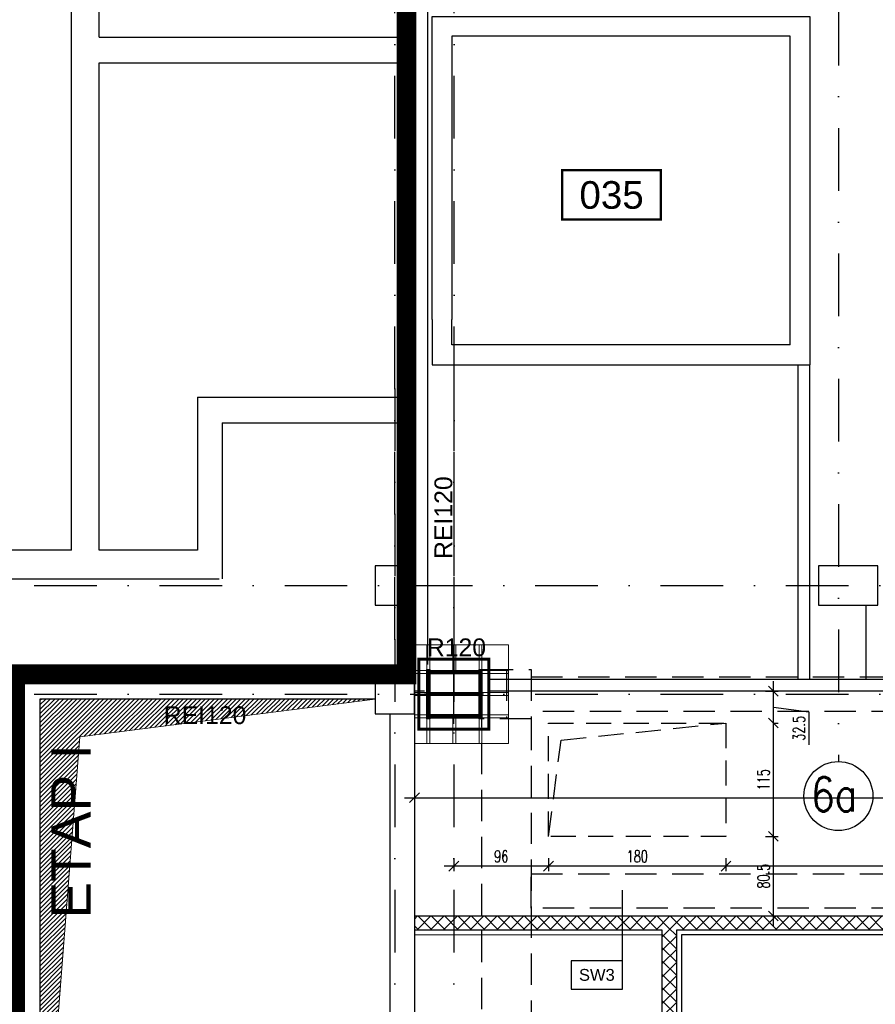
# Model space of a CAD drawing. Header units: centimetres. Extents: x -10702 to 24628, y -4437 to 19798.
# Tile 72 of 92: x 5819 to 6688, y 11885 to 12884. Entities that reach past the tile are written whole.
import ezdxf
from ezdxf.enums import TextEntityAlignment as Align

# ---------------------------------------------------------------- set-up
doc = ezdxf.new("R2010")
doc.units = ezdxf.units.CM
doc.header["$PDMODE"] = 35
doc.header["$PDSIZE"] = 0.1
for name, pattern in [('Kondygnacja  -0_5$0$DIVIDE', [31.75, 12.7, -6.35, 0, -6.35, 0, -6.35]), ('Kondygnacja  -0_5$0$HIDDEN', [9.525, 6.35, -3.175]), ('Kondygnacja  -0_5$0$HIDDEN2', [4.7625, 3.175, -1.5875]), ('Kondygnacja  -0_5$0$HIDDENX2', [19.05, 12.7, -6.35]), ('Osie rzutów$0$DASHDOT2', [12.7, 6.35, -3.175, 0, -3.175])]:
    doc.linetypes.add(name, pattern=pattern)
doc.layers.get('0').update_dxf_attribs({"color": 8})
doc.layers.get('DEFPOINTS').update_dxf_attribs({"color": 8})
for name, color, linetype in [('Kondygnacja  -0_5$0$ARCH_ETAPOWANIE', 8, 'Kondygnacja  -0_5$0$DIVIDE'), ('Kondygnacja  -0_5$0$ARCH_GK', 8, 'Continuous'), ('Kondygnacja  -0_5$0$ARCH_INFO_ODPORNOŚĆ OGNIOWA', 8, 'Continuous'), ('Kondygnacja  -0_5$0$ARCH_INFO_OPISY_PRZEGRODY', 8, 'Continuous'), ('Kondygnacja  -0_5$0$ARCH_KONSTR_POWYŻEJ RZUTU', 8, 'Kondygnacja  -0_5$0$HIDDEN'), ('Kondygnacja  -0_5$0$ARCH_KONSTR_POWYŻEJ RZUTU_IST', 8, 'Kondygnacja  -0_5$0$HIDDEN2'), ('Kondygnacja  -0_5$0$ARCH_MUROWANE_IST', 8, 'Continuous'), ('Kondygnacja  -0_5$0$ARCH_STROP', 8, 'Continuous'), ('Kondygnacja  -0_5$0$ARCH_SŁUPY', 8, 'Continuous'), ('Kondygnacja  -0_5$0$ARCH_ŚLUSARKA_DRZWI', 8, 'Continuous'), ('Kondygnacja  -0_5$0$ARCH_ŻELBET_IST', 8, 'Continuous'), ('Osie rzutów$0$ARCH_INFO_OSIE_IST', 8, 'Osie rzutów$0$DASHDOT2'), ('Osie rzutów$0$ARCH_INFO_OSIE_OPISY_IST', 8, 'Continuous'), ('Pomieszczenia -05$0$ARCH_INFO_AREA_ETYKIETY_200', 8, 'Continuous')]:
    doc.layers.add(name, color=color, linetype=linetype)
doc.layers.add('Kondygnacja  -0_5$0$ARCH_INFO_WYMIARY', color=8, linetype='Continuous', lineweight=9)
doc.layers.add('Kondygnacja  -0_5$0$ARCH_WIDOK', color=8, linetype='Continuous', lineweight=13)
doc.styles.add('Kondygnacja  -0_5$0$Arial', font='arial.ttf')
doc.styles.add('Kondygnacja  -0_5$0$Romans', font='Romans.shx', dxfattribs={"width": 0.7})
doc.styles.add('Osie rzutów$0$ROMANS-250-CM', font='romans.shx', dxfattribs={"width": 0.8, "height": 50})
doc.styles.add('Pomieszczenia -05$0$Arial', font='arial.ttf')
doc.dimstyles.new('Kondygnacja  -0_5$0$Wymiary 1-100', dxfattribs={"dimtxt": 12, "dimasz": 10, "dimexe": 5, "dimexo": 0, "dimgap": 4, "dimtad": 1, "dimrnd": 0.5, "dimzin": 12, "dimdsep": 46, "dimtxsty": 'Kondygnacja  -0_5$0$Romans', "dimblk": 'Kondygnacja  -0_5$0$_Oblique', "dimcen": 10, "dimdle": 10, "dimclrt": 55, "dimazin": 0, "dimtfac": 1, "dimtmove": 1, "dimatfit": 3, "dimfxl": 0, "dimtolj": 1, "dimtzin": 0, "dimarcsym": 0})
pattern_1 = [(45, (0, 7200), (-0.67351921, 0.67351921), [])]

# ---------------------------------------------------------------- blocks, each defined once
blk = doc.blocks.new('Osie rzutów')
at = {"layer": 'Osie rzutów$0$ARCH_INFO_OSIE_IST', "ltscale": 10}
for p, q in [((6260.29, 12255), (6260.06, 15006.6)), ((6200, 12255), (6200, 14934.6)), ((6650, 14934.6), (6650, 12131.61)), ((6200, 12510), (6200, 4800)), ((6200, 12510), (6200, 4571.18)), ((6260, 12510), (6260, 4623.26)), ((4436.04, 12310), (13655, 12310)), ((6260, 12170), (6260, 12230)), ((4436.04, 12200), (13655, 12200)), ((6290, 12200), (6230, 12200))]:
    blk.add_line(p, q, dxfattribs=at)
at = {"layer": 'Osie rzutów$0$ARCH_INFO_OSIE_OPISY_IST'}
blk.add_circle((6650, 12096.61), 35, dxfattribs=at)
at = {"layer": 'Osie rzutów$0$ARCH_INFO_OSIE_OPISY_IST', "style": 'Osie rzutów$0$ROMANS-250-CM', "width": 0.8}
blk.add_text('6a', height=35, dxfattribs=at).set_placement((6622.33, 12080.89))
blk = doc.blocks.new('Kondygnacja  -0_5$0$_Oblique')
at = {"color": 0, "linetype": 'ByBlock', "lineweight": -2}
blk.add_line((-0.5, -0.5), (0.5, 0.5), dxfattribs=at)
blk = doc.blocks.new('*D208')
at = {"layer": 'DEFPOINTS', "color": 0}
for p in [(6536, 12055.65, -160), (6860, 12055.56), (6536, 12025.5)]:
    blk.add_point(p, dxfattribs=at)
at = {"layer": 'Kondygnacja  -0_5$0$ARCH_INFO_WYMIARY', "color": 0, "lineweight": -2}
for p, q in [((6860, 12033.5), (6860, 12020.5)), ((6870, 12025.5), (6526, 12025.5)), ((6536, 12023.29), (6536, 12020.5))]:
    blk.add_line(p, q, dxfattribs=at)
at = {"layer": 'Kondygnacja  -0_5$0$ARCH_INFO_WYMIARY', "color": 0, "lineweight": -2, "xscale": 10, "yscale": 10, "zscale": 10, "rotation": 180}
blk.add_blockref('Kondygnacja  -0_5$0$_Oblique', (6536, 12025.5), dxfattribs=at)
at = {"layer": 'Kondygnacja  -0_5$0$ARCH_INFO_WYMIARY', "color": 0, "lineweight": -2, "xscale": 10, "yscale": 10, "zscale": 10}
blk.add_blockref('Kondygnacja  -0_5$0$_Oblique', (6860, 12025.5), dxfattribs=at)
at = {"layer": 'Kondygnacja  -0_5$0$ARCH_INFO_WYMIARY', "color": 55, "insert": (6733.61, 12035.5), "char_height": 12, "attachment_point": 5, "style": 'Kondygnacja  -0_5$0$Romans'}
blk.add_mtext('\\A1;324', dxfattribs=at)
blk = doc.blocks.new('*D209')
at = {"layer": 'DEFPOINTS', "color": 0}
for p in [(6356, 12055.65, -160), (6536, 12055.56), (6356, 12025.5)]:
    blk.add_point(p, dxfattribs=at)
at = {"layer": 'Kondygnacja  -0_5$0$ARCH_INFO_WYMIARY', "color": 0, "lineweight": -2}
for p, q in [((6536, 12033.5), (6536, 12020.5)), ((6546, 12025.5), (6346, 12025.5)), ((6356, 12023.29), (6356, 12020.5))]:
    blk.add_line(p, q, dxfattribs=at)
at = {"layer": 'Kondygnacja  -0_5$0$ARCH_INFO_WYMIARY', "color": 0, "lineweight": -2, "xscale": 10, "yscale": 10, "zscale": 10, "rotation": 180}
blk.add_blockref('Kondygnacja  -0_5$0$_Oblique', (6356, 12025.5), dxfattribs=at)
at = {"layer": 'Kondygnacja  -0_5$0$ARCH_INFO_WYMIARY', "color": 0, "lineweight": -2, "xscale": 10, "yscale": 10, "zscale": 10}
blk.add_blockref('Kondygnacja  -0_5$0$_Oblique', (6536, 12025.5), dxfattribs=at)
at = {"layer": 'Kondygnacja  -0_5$0$ARCH_INFO_WYMIARY', "color": 55, "insert": (6446, 12035.5), "char_height": 12, "attachment_point": 5, "style": 'Kondygnacja  -0_5$0$Romans'}
blk.add_mtext('\\A1;180', dxfattribs=at)
blk = doc.blocks.new('*D210')
at = {"layer": 'DEFPOINTS', "color": 0}
for p in [(6549.54, 12203), (6584.09, 12203), (6535.91, 12170.65, -160)]:
    blk.add_point(p, dxfattribs=at)
at = {"layer": 'Kondygnacja  -0_5$0$ARCH_INFO_WYMIARY', "color": 0, "lineweight": -2}
for p, q in [((6584.09, 12160.65), (6584.09, 12213)), ((6576.09, 12203), (6589.09, 12203)), ((6584.09, 12186.83), (6620.09, 12182.09)), ((6620.09, 12182.09), (6620.09, 12148.49)), ((6584.99, 12170.65), (6589.09, 12170.65))]:
    blk.add_line(p, q, dxfattribs=at)
at = {"layer": 'Kondygnacja  -0_5$0$ARCH_INFO_WYMIARY', "color": 0, "lineweight": -2, "xscale": 10, "yscale": 10, "zscale": 10}
for p, rotation in [((6584.09, 12203), 90), ((6584.09, 12170.65), 270)]:
    blk.add_blockref('Kondygnacja  -0_5$0$_Oblique', p, dxfattribs=dict(at, rotation=rotation))
at = {"layer": 'Kondygnacja  -0_5$0$ARCH_INFO_WYMIARY', "color": 55, "insert": (6610.09, 12165.29), "char_height": 12, "attachment_point": 5, "rotation": 90, "style": 'Kondygnacja  -0_5$0$Romans'}
blk.add_mtext('\\A1;32.5', dxfattribs=at)
blk = doc.blocks.new('*D211')
at = {"layer": 'DEFPOINTS', "color": 0}
for p in [(6536, 12170.65, -160), (6584.09, 12170.65), (6535.91, 12055.7, -160)]:
    blk.add_point(p, dxfattribs=at)
at = {"layer": 'Kondygnacja  -0_5$0$ARCH_INFO_WYMIARY', "color": 0, "lineweight": -2}
for p, q in [((6584.09, 12045.7), (6584.09, 12180.65)), ((6584.99, 12170.65), (6589.09, 12170.65)), ((6584.99, 12055.7), (6589.09, 12055.7))]:
    blk.add_line(p, q, dxfattribs=at)
at = {"layer": 'Kondygnacja  -0_5$0$ARCH_INFO_WYMIARY', "color": 0, "lineweight": -2, "xscale": 10, "yscale": 10, "zscale": 10}
for p, rotation in [((6584.09, 12170.65), 90), ((6584.09, 12055.7), 270)]:
    blk.add_blockref('Kondygnacja  -0_5$0$_Oblique', p, dxfattribs=dict(at, rotation=rotation))
at = {"layer": 'Kondygnacja  -0_5$0$ARCH_INFO_WYMIARY', "color": 55, "insert": (6574.09, 12113.18), "char_height": 12, "attachment_point": 5, "rotation": 90, "style": 'Kondygnacja  -0_5$0$Romans'}
blk.add_mtext('\\A1;115', dxfattribs=at)
blk = doc.blocks.new('*D212')
at = {"layer": 'DEFPOINTS', "color": 0}
for p in [(6549.54, 12055.7), (6584.09, 12055.7), (6535.91, 11975)]:
    blk.add_point(p, dxfattribs=at)
at = {"layer": 'Kondygnacja  -0_5$0$ARCH_INFO_WYMIARY', "color": 0, "lineweight": -2}
for p, q in [((6584.09, 11965), (6584.09, 12065.7)), ((6576.09, 12055.7), (6589.09, 12055.7)), ((6576.09, 11975), (6589.09, 11975))]:
    blk.add_line(p, q, dxfattribs=at)
at = {"layer": 'Kondygnacja  -0_5$0$ARCH_INFO_WYMIARY', "color": 0, "lineweight": -2, "xscale": 10, "yscale": 10, "zscale": 10}
for p, rotation in [((6584.09, 12055.7), 90), ((6584.09, 11975), 270)]:
    blk.add_blockref('Kondygnacja  -0_5$0$_Oblique', p, dxfattribs=dict(at, rotation=rotation))
at = {"layer": 'Kondygnacja  -0_5$0$ARCH_INFO_WYMIARY', "color": 55, "insert": (6574.09, 12015.35), "char_height": 12, "attachment_point": 5, "rotation": 90, "style": 'Kondygnacja  -0_5$0$Romans'}
blk.add_mtext('\\A1;80.5', dxfattribs=at)
blk = doc.blocks.new('*D216')
at = {"layer": 'DEFPOINTS', "color": 0}
for p in [(6260, 12055.65), (6356, 12055.56), (6260, 12025.5)]:
    blk.add_point(p, dxfattribs=at)
at = {"layer": 'Kondygnacja  -0_5$0$ARCH_INFO_WYMIARY', "color": 0, "lineweight": -2}
for p, q in [((6260, 12033.5), (6260, 12020.5)), ((6356, 12033.5), (6356, 12020.5)), ((6366, 12025.5), (6250, 12025.5))]:
    blk.add_line(p, q, dxfattribs=at)
at = {"layer": 'Kondygnacja  -0_5$0$ARCH_INFO_WYMIARY', "color": 0, "lineweight": -2, "xscale": 10, "yscale": 10, "zscale": 10, "rotation": 180}
blk.add_blockref('Kondygnacja  -0_5$0$_Oblique', (6260, 12025.5), dxfattribs=at)
at = {"layer": 'Kondygnacja  -0_5$0$ARCH_INFO_WYMIARY', "color": 0, "lineweight": -2, "xscale": 10, "yscale": 10, "zscale": 10}
blk.add_blockref('Kondygnacja  -0_5$0$_Oblique', (6356, 12025.5), dxfattribs=at)
at = {"layer": 'Kondygnacja  -0_5$0$ARCH_INFO_WYMIARY', "color": 55, "insert": (6308, 12035.5), "char_height": 12, "attachment_point": 5, "style": 'Kondygnacja  -0_5$0$Romans'}
blk.add_mtext('\\A1;96', dxfattribs=at)
blk = doc.blocks.new('*D225')
at = {"layer": 'DEFPOINTS', "color": 0}
for p in [(6220, 12155.46), (7431, 12150), (7431, 12094.94)]:
    blk.add_point(p, dxfattribs=at)
at = {"layer": 'Kondygnacja  -0_5$0$ARCH_INFO_WYMIARY', "color": 0, "lineweight": -2}
for p, q in [((6220, 12102.94), (6220, 12089.94)), ((7431, 12102.94), (7431, 12089.94)), ((6210, 12094.94), (7441, 12094.94))]:
    blk.add_line(p, q, dxfattribs=at)
at = {"layer": 'Kondygnacja  -0_5$0$ARCH_INFO_WYMIARY', "color": 0, "lineweight": -2, "xscale": 10, "yscale": 10, "zscale": 10, "rotation": 180}
blk.add_blockref('Kondygnacja  -0_5$0$_Oblique', (6220, 12094.94), dxfattribs=at)
at = {"layer": 'Kondygnacja  -0_5$0$ARCH_INFO_WYMIARY', "color": 0, "lineweight": -2, "xscale": 10, "yscale": 10, "zscale": 10}
blk.add_blockref('Kondygnacja  -0_5$0$_Oblique', (7431, 12094.94), dxfattribs=at)
at = {"layer": 'Kondygnacja  -0_5$0$ARCH_INFO_WYMIARY', "color": 55, "insert": (6825.5, 12104.94), "char_height": 12, "attachment_point": 5, "style": 'Kondygnacja  -0_5$0$Romans'}
blk.add_mtext('\\A1;1211', dxfattribs=at)
blk = doc.blocks.new('Kondygnacja  -0_5$0$konstrukcja istniejąca -0.5')
at = {"layer": 'Kondygnacja  -0_5$0$ARCH_KONSTR_POWYŻEJ RZUTU_IST', "ltscale": 10}
for p, q in [((6288.46, 4975), (6288.46, 12225)), ((6288.46, 12225), (6338.46, 12225)), ((6288.46, 12175), (6288.46, 12225)), ((6288.46, 12225), (6338.46, 12225)), ((6338.46, 12217.5), (7382, 12217.5)), ((7382, 12182.5), (6338.46, 12182.5)), ((6338.46, 12175), (6288.46, 12175))]:
    blk.add_line(p, q, dxfattribs=at)
for points in [[(6313.46, 12225), (6313.46, 12175)], [(6338.46, 12225), (6338.46, 12175)], [(6338.46, 12175), (6338.46, 11025)], [(7382, 11982.89), (6338.46, 11982.89), (6338.46, 12017.89), (7382, 12017.89)]]:
    blk.add_lwpolyline(points, dxfattribs=at)
blk = doc.blocks.new('Pomieszczenia -05$0$etykieta_numer')
at = {"color": 0, "linetype": 'ByBlock', "const_width": 2.44}
blk.add_lwpolyline([(-50, -50), (-50, 0), (50, 0), (50, -50)], close=True, dxfattribs=at)
at = {"color": 0, "linetype": 'ByBlock', "style": 'Pomieszczenia -05$0$Arial'}
blk.add_attdef('AECAREA:NUMBER', text='', height=28, dxfattribs=at).set_placement((0, -25), align=Align.MIDDLE)

msp = doc.modelspace()

# ---------------------------------------------------------------- hatches: boundary and pattern name
at = {"layer": 'Kondygnacja  -0_5$0$ARCH_GK', "linetype": 'Continuous', "lineweight": -3}
h = msp.add_hatch(dxfattribs=at)
h.set_pattern_fill('ANSI37', color=256, scale=3, style=0)
h.paths.add_polyline_path([(6220, 11975), (6220, 11961), (6471, 11961), (6478.5, 11964.417), (6478.5, 11975)], flags=0)
h.paths.add_polyline_path([(6478.5, 11975), (6478.5, 11964.417), (6486, 11961), (11133.785, 11961), (11139.584, 11975)], flags=0)
h = msp.add_hatch(dxfattribs=at)
h.set_pattern_fill('ANSI37', color=256, scale=3, style=0)
h.paths.add_polyline_path([(6471, 11590), (6486, 11605), (6486, 11961), (6478.5, 11964.417), (6471, 11961)], flags=0)
at = {"layer": 'Kondygnacja  -0_5$0$ARCH_SŁUPY'}
h = msp.add_hatch(dxfattribs=at)
h.set_pattern_fill('ANSI31', color=256, scale=0.3, style=0)
h.set_pattern_definition(pattern_1)
h.paths.add_polyline_path([(6235.461, 12225), (6232.461, 12225), (6232.461, 12175), (6235.461, 12175)])
h = msp.add_hatch(dxfattribs=at)
h.set_pattern_fill('ANSI31', color=256, scale=0.3, style=0)
h.set_pattern_definition(pattern_1)
h.paths.add_polyline_path([(6285.461, 12221), (6285.461, 12224), (6235.461, 12224), (6235.461, 12221)])
h = msp.add_hatch(dxfattribs=at)
h.set_pattern_fill('ANSI31', color=256, scale=0.3, style=0)
h.set_pattern_definition(pattern_1)
h.paths.add_polyline_path([(6288.461, 12225), (6285.461, 12225), (6285.461, 12175), (6288.461, 12175)])
h = msp.add_hatch(dxfattribs=at)
h.set_pattern_fill('ANSI31', color=256, scale=0.3, style=0)
h.set_pattern_definition(pattern_1)
h.paths.add_polyline_path([(6285.461, 12198.5), (6285.461, 12201.5), (6235.461, 12201.5), (6235.461, 12198.5)])
h = msp.add_hatch(dxfattribs=at)
h.set_pattern_fill('ANSI31', color=256, scale=0.3, style=0)
h.set_pattern_definition(pattern_1)
h.paths.add_polyline_path([(6285.461, 12176), (6285.461, 12179), (6235.461, 12179), (6235.461, 12176)])
at = {"layer": 'Kondygnacja  -0_5$0$ARCH_WIDOK'}
h = msp.add_hatch(dxfattribs=at)
h.set_pattern_fill('ANSI31', color=256, angle=-180, style=0)
h.set_pattern_definition([(225, (-2e-11, 5415), (2.245064, -2.245064), [])])
h.paths.add_polyline_path([(5840, 11635), (5840, 12195), (6180, 12195), (5880.4, 12156.573)])

# ---------------------------------------------------------------- linework, layer by layer
at = {"layer": 'Kondygnacja  -0_5$0$ARCH_ETAPOWANIE', "ltscale": 10, "const_width": 20, "elevation": 300}
msp.add_lwpolyline([(4946, 3931), (4946, 5443), (5613, 5443), (5613, 5586), (5809, 5586), (5815, 12220), (6212, 12220), (6212, 13458.874), (6172, 13458.874), (6171.997, 14762.582), (4925, 14762.019), (4925, 14762.019), (8839.196, 14763.787)], dxfattribs=at)
at = {"layer": 'Kondygnacja  -0_5$0$ARCH_GK', "linetype": 'Continuous', "lineweight": -3}
for p, q in [((6220, 11975), (11139.584, 11975)), ((6220, 11975), (6220, 11961)), ((6220, 11961), (6471, 11961)), ((6471, 11961), (6471, 11590)), ((6486, 11605), (6486, 11961)), ((6486, 11961), (11133.785, 11961))]:
    msp.add_line(p, q, dxfattribs=at)
at = {"layer": 'Kondygnacja  -0_5$0$ARCH_INFO_OPISY_PRZEGRODY'}
msp.add_lwpolyline([(6430.994, 11929.606), (6430.994, 12001.034)], dxfattribs=at)
msp.add_lwpolyline([(6378.994, 11900.806), (6430.994, 11900.806), (6430.994, 11929.606), (6378.994, 11929.606), (6378.994, 11900.806)], close=True, dxfattribs=at)
at = {"layer": 'Kondygnacja  -0_5$0$ARCH_MUROWANE_IST', "ltscale": 4}
for p, q in [((5872, 12346), (5872, 13942.5)), ((6212, 13490), (6212, 12221)), ((5900, 12866), (5900, 13377)), ((5900, 12866), (6208, 12866)), ((5900, 12346), (5900, 12840)), ((5900, 12840), (6208, 12840)), ((6609, 12534), (6609, 12215)), ((6000, 12501), (6000, 12346)), ((6000, 12501), (6208, 12501)), ((6025, 12475), (6208, 12475)), ((6025, 12475), (6025, 12317)), ((5872, 12346), (5590.992, 12346)), ((6000, 12346), (5900, 12346)), ((5625, 12317), (6022, 12317)), ((6678, 12290), (6678, 12215)), ((6180, 12220), (5815, 12220)), ((6295.5, 12215), (6786, 12215)), ((5840, 12195), (5840, 10850)), ((6180, 12195), (5840, 12195)), ((6195, 12180), (6195, 11742)), ((6220, 12180), (6220, 11742))]:
    msp.add_line(p, q, dxfattribs=at)
for points in [[(6233.582, 12230), (6233.582, 13490), (6233.582, 13490)], [(6621, 12215), (6621, 12534)], [(6230, 12203), (6220, 12203)], [(6786, 12203), (6295.5, 12203)]]:
    msp.add_lwpolyline(points, dxfattribs=at)
at = {"layer": 'Kondygnacja  -0_5$0$ARCH_STROP', "linetype": 'Kondygnacja  -0_5$0$HIDDENX2', "ltscale": 2, "elevation": -159.998}
msp.add_lwpolyline([(6355.997, 12170.654), (6535.997, 12170.654), (6535.997, 12055.654), (6355.997, 12055.654)], close=True, dxfattribs=at)
msp.add_lwpolyline([(6355.997, 12055.654), (6368.735, 12153.371), (6535.997, 12170.654)], dxfattribs=at)
at = {"layer": 'Kondygnacja  -0_5$0$ARCH_SŁUPY'}
for p, q in [((6235.461, 12201.5), (6285.461, 12201.5)), ((6285.461, 12198.5), (6235.461, 12198.5))]:
    msp.add_line(p, q, dxfattribs=at)
at = {"layer": 'Kondygnacja  -0_5$0$ARCH_SŁUPY', "const_width": 3}
msp.add_lwpolyline([(6224.5, 12235.5), (6295.5, 12235.5), (6295.5, 12164.5), (6224.5, 12164.5)], close=True, dxfattribs=at)
at = {"layer": 'Kondygnacja  -0_5$0$ARCH_SŁUPY'}
for points in [[(6232.461, 12225), (6235.461, 12225), (6235.461, 12175), (6232.461, 12175)], [(6285.461, 12225), (6288.461, 12225), (6288.461, 12175), (6285.461, 12175)]]:
    msp.add_lwpolyline(points, close=True, dxfattribs=at)
for points in [[(6235.461, 12221), (6285.461, 12221)], [(6285.461, 12179), (6235.461, 12179)], [(6235.461, 12176), (6285.461, 12176)]]:
    msp.add_lwpolyline(points, dxfattribs=at)
at = {"layer": 'Kondygnacja  -0_5$0$ARCH_WIDOK'}
msp.add_lwpolyline([(6315.461, 12250), (6315.461, 12150), (6220.461, 12150), (6220.461, 12250)], close=True, dxfattribs=at)
for points in [[(6232.461, 12250), (6232.461, 12225)], [(6235.461, 12250), (6235.461, 12225)], [(6258.961, 12250), (6258.961, 12224)], [(6261.961, 12250), (6261.961, 12224)], [(6285.461, 12250), (6285.461, 12225)], [(6288.461, 12250), (6288.461, 12225)], [(6220.461, 12224), (6232.461, 12224)], [(6220.461, 12221), (6232.461, 12221)], [(6285.461, 12224), (6235.461, 12224)], [(6288.461, 12224), (6315.461, 12224)], [(6288.461, 12221), (6315.461, 12221)], [(6220.461, 12201.5), (6232.461, 12201.5)], [(6288.461, 12201.5), (6315.461, 12201.5)], [(5840, 11635), (5840, 12195), (6180, 12195), (5880.4, 12156.573), (5840, 11635)], [(6220.461, 12198.5), (6232.461, 12198.5)], [(6288.461, 12198.5), (6315.461, 12198.5)], [(6220.461, 12179), (6232.461, 12179)], [(6220.461, 12176), (6232.461, 12176)], [(6232.461, 12175), (6232.461, 12150)], [(6235.461, 12175), (6235.461, 12150)], [(6258.961, 12176), (6258.961, 12150)], [(6261.961, 12176), (6261.961, 12150)], [(6285.461, 12175), (6285.461, 12150)], [(6288.461, 12179), (6315.461, 12179)], [(6288.461, 12176), (6315.461, 12176)], [(6288.461, 12175), (6288.461, 12150)], [(6220, 11956), (6471, 11956)]]:
    msp.add_lwpolyline(points, dxfattribs=at)
at = {"layer": 'Kondygnacja  -0_5$0$ARCH_ŚLUSARKA_DRZWI'}
msp.add_lwpolyline([(11131.714, 11956), (10830, 11956), (10830, 11956), (10689.981, 11956), (10689.981, 11956), (6491, 11956), (6491, 11610)], dxfattribs=at)
at = {"layer": 'Kondygnacja  -0_5$0$ARCH_ŻELBET_IST'}
for points in [[(6238, 12579.93), (6238, 12887), (6621, 12887), (6621, 12534)], [(6601, 12554), (6601, 12867), (6258, 12867), (6258, 12579.93)], [(6238, 12579.93), (6238, 12534), (6621, 12534)], [(6601, 12554), (6258, 12554), (6258, 12579.93)]]:
    msp.add_lwpolyline(points, dxfattribs=at)
at = {"layer": 'Kondygnacja  -0_5$0$ARCH_ŻELBET_IST', "ltscale": 4}
for points in [[(6180, 12290), (6220, 12290), (6220, 12330), (6180, 12330)], [(6180, 12290), (6220, 12290), (6220, 12330), (6180, 12330)], [(6630, 12290), (6690, 12290), (6690, 12330), (6630, 12330)], [(6180, 12180), (6220, 12180), (6220, 12220), (6180, 12220)]]:
    msp.add_lwpolyline(points, close=True, dxfattribs=at)

# ---------------------------------------------------------------- block references
at = {"layer": 'Kondygnacja  -0_5$0$ARCH_KONSTR_POWYŻEJ RZUTU'}
msp.add_blockref('Kondygnacja  -0_5$0$konstrukcja istniejąca -0.5', (0, 0), dxfattribs=at)
at = {"layer": 'Osie rzutów$0$ARCH_INFO_OSIE_OPISY_IST'}
msp.add_blockref('Osie rzutów', (0, 0), dxfattribs=at)
at = {"layer": 'Pomieszczenia -05$0$ARCH_INFO_AREA_ETYKIETY_200', "linetype": 'Continuous', "lineweight": -3}
msp.add_blockref('Pomieszczenia -05$0$etykieta_numer', (6419.915, 12731.099), dxfattribs=at).add_auto_attribs({'AECAREA:NUMBER': '035'})

# ---------------------------------------------------------------- texts
at = {"layer": 'Kondygnacja  -0_5$0$ARCH_ETAPOWANIE', "ltscale": 10, "insert": (5851.445, 11972.269), "char_height": 40, "width": 279.6229, "attachment_point": 1, "rotation": 90, "style": 'Kondygnacja  -0_5$0$Arial'}
msp.add_mtext('ETAP I', dxfattribs=at)
at = {"layer": 'Kondygnacja  -0_5$0$ARCH_INFO_ODPORNOŚĆ OGNIOWA', "insert": (6234.392, 12378.885), "char_height": 18, "width": 53.33252, "attachment_point": 5, "rotation": 90, "style": 'Kondygnacja  -0_5$0$Arial'}
msp.add_mtext('\\PREI120', dxfattribs=at)
at = {"layer": 'Kondygnacja  -0_5$0$ARCH_INFO_ODPORNOŚĆ OGNIOWA', "char_height": 18, "width": 53.33252, "attachment_point": 5, "style": 'Kondygnacja  -0_5$0$Arial'}
for s, insert in [('\\PR120', (6262.556, 12262.31)), ('\\PREI120', (6007.511, 12193.449))]:
    msp.add_mtext(s, dxfattribs=dict(at, insert=insert))
at = {"layer": 'Kondygnacja  -0_5$0$ARCH_INFO_OPISY_PRZEGRODY', "insert": (6404.994, 11915.206), "char_height": 12, "width": 52, "attachment_point": 5, "style": 'Kondygnacja  -0_5$0$Arial'}
msp.add_mtext('SW3', dxfattribs=at)

# ---------------------------------------------------------------- dimensions: what is measured, and where the dimension line sits
at = {"layer": 'Kondygnacja  -0_5$0$ARCH_INFO_WYMIARY'}
for base, p1, p2, picture, middle in [((6584.087, 12203), (6535.911, 12170.654, -159.998), (6549.541, 12203), '*D210', (6620.087, 12178.093)), ((6584.087, 12170.654), (6535.911, 12055.704, -159.998), (6535.997, 12170.654, -159.998), '*D211', (6584.087, 12113.179)), ((6584.087, 12055.704), (6535.911, 11975), (6549.541, 12055.704), '*D212', (6584.087, 12015.352))]:
    dim = msp.add_linear_dim(base=base, p1=p1, p2=p2, angle=90, dimstyle='Kondygnacja  -0_5$0$Wymiary 1-100', dxfattribs=at)
    dim.commit()
    dim.dimension.update_dxf_attribs({"geometry": picture, "text_midpoint": middle, "dimtype": 160})
dim = msp.add_linear_dim(base=(7431, 12094.941), p1=(6220, 12155.462), p2=(7431, 12150), dimstyle='Kondygnacja  -0_5$0$Wymiary 1-100', dxfattribs=at)
dim.commit()
dim.dimension.update_dxf_attribs({"geometry": '*D225', "text_midpoint": (6825.5, 12104.941)})
for base, p1, p2, picture, middle in [((6260, 12025.497), (6355.997, 12055.565), (6260, 12055.654), '*D216', (6307.998, 12025.497)), ((6355.997, 12025.497), (6535.997, 12055.565), (6355.997, 12055.654, -159.998), '*D209', (6445.997, 12025.497)), ((6535.997, 12025.497), (6860, 12055.565), (6535.997, 12055.654, -159.998), '*D208', (6733.611, 12025.497))]:
    dim = msp.add_linear_dim(base=base, p1=p1, p2=p2, dimstyle='Kondygnacja  -0_5$0$Wymiary 1-100', dxfattribs=at)
    dim.commit()
    dim.dimension.update_dxf_attribs({"geometry": picture, "text_midpoint": middle, "dimtype": 160})

doc.saveas('drawing.dxf')
